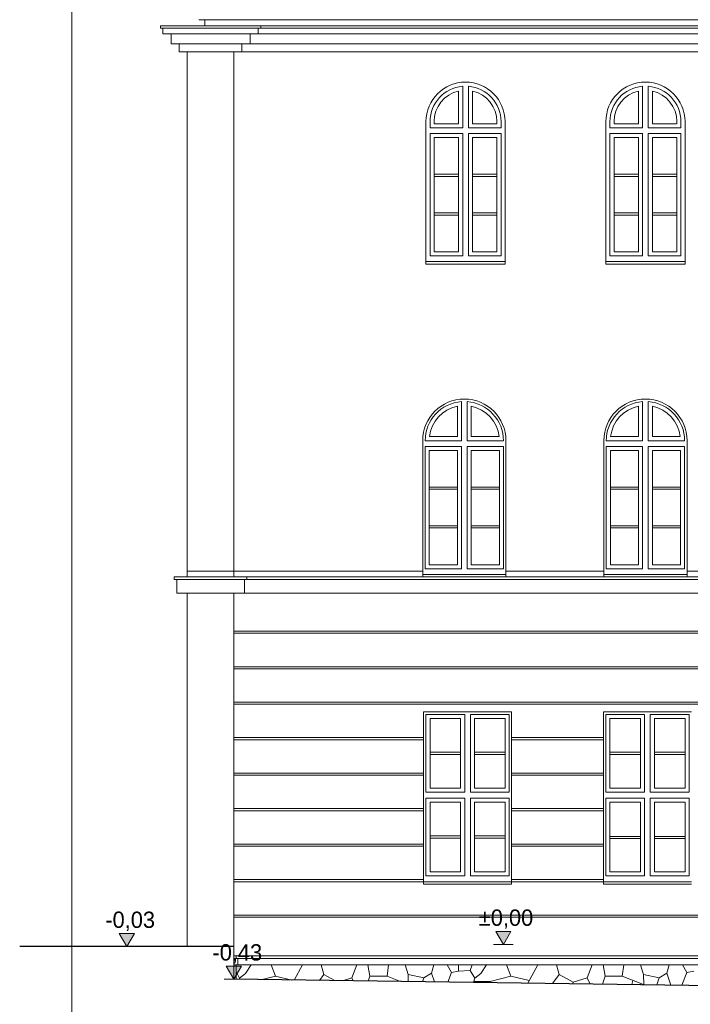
# Model space of a CAD drawing. Extents: x -394022 to -71759, y -12022 to 18278.
# Tile 64 of 91: x -129398 to -121179, y -4185 to 7883. Entities that reach past the tile are written whole.
import ezdxf

# ---------------------------------------------------------------- set-up
doc = ezdxf.new("R2010")
doc.units = 0
doc.header["$MEASUREMENT"] = 0
for name, color, linetype, lineweight in [('ARCH TABELA_Nr_Pióra__21', 7, 'Continuous', 13), ('Arch wymiary_Nr_Pióra__21', 7, 'Continuous', 13), ('INWENT DACH_Nr_Pióra__21', 7, 'Continuous', 13), ('INWENT ODWODNIENIE_Nr_Pióra__5', 7, 'Continuous', 13), ('INWENT TEREN_Nr_Pióra__1', 7, 'Continuous', 25), ('INWENT. DRZWI_Nr_Pióra__21', 7, 'Continuous', 13), ('INWENT. OKNA_Nr_Pióra__21', 7, 'Continuous', 13), ('INWENT.ŚCIANY_Nr_Pióra__21', 7, 'Continuous', 13)]:
    doc.layers.add(name, color=color, linetype=linetype, lineweight=lineweight)
doc.layers.add('Arch wymiary', color=7, linetype='Continuous')
doc.layers.add('INWENT.ŚCIANY_Nr_Pióra__2', color=7, linetype='Continuous', lineweight=13, true_color=0x7f7f7f)
doc.styles.add('GENERATED_STYLE_1', font='txt')

# ---------------------------------------------------------------- blocks, each defined once
blk = doc.blocks.new('Wymiary_1', base_point=(-123470, -3452))
at = {"layer": 'Arch wymiary_Nr_Pióra__21', "linetype": 'Continuous'}
blk.add_hatch(color=256, dxfattribs=at).paths.add_polyline_path([(-123470, -3452), (-123563, -3292), (-123377, -3292)], flags=0)
for p, q in [((-123470, -3452), (-123563, -3292)), ((-123563, -3292), (-123377, -3292)), ((-123377, -3292), (-123470, -3452)), ((-123470, -3452), (-123590, -3452)), ((-123470, -3452), (-123350, -3452))]:
    blk.add_line(p, q, dxfattribs=at)
at = {"layer": 'Arch wymiary_Nr_Pióra__21', "insert": (-123771, -3260), "char_height": 200, "attachment_point": 7, "style": 'GENERATED_STYLE_1'}
blk.add_mtext('{±0,00}', dxfattribs=at)
blk = doc.blocks.new('Wymiary_2', base_point=(-126774, -3878))
at = {"layer": 'Arch wymiary_Nr_Pióra__21', "linetype": 'Continuous'}
blk.add_hatch(color=256, dxfattribs=at).paths.add_polyline_path([(-126774, -3878), (-126867, -3718), (-126681, -3718)], flags=0)
for p, q in [((-126774, -3878), (-126867, -3718)), ((-126867, -3718), (-126681, -3718)), ((-126681, -3718), (-126774, -3878)), ((-126774, -3878), (-126894, -3878)), ((-126774, -3878), (-126654, -3878))]:
    blk.add_line(p, q, dxfattribs=at)
at = {"layer": 'Arch wymiary_Nr_Pióra__21', "insert": (-127036, -3686), "char_height": 200, "attachment_point": 7, "style": 'GENERATED_STYLE_1'}
blk.add_mtext('{-0,43}', dxfattribs=at)
blk = doc.blocks.new('Wymiary_3', base_point=(-128086, -3478))
at = {"layer": 'Arch wymiary_Nr_Pióra__21', "linetype": 'Continuous'}
blk.add_hatch(color=256, dxfattribs=at).paths.add_polyline_path([(-128086, -3478), (-128179, -3318), (-127993, -3318)], flags=0)
for p, q in [((-128086, -3478), (-128179, -3318)), ((-128179, -3318), (-127993, -3318)), ((-127993, -3318), (-128086, -3478)), ((-128086, -3478), (-128206, -3478)), ((-128086, -3478), (-127966, -3478))]:
    blk.add_line(p, q, dxfattribs=at)
at = {"layer": 'Arch wymiary_Nr_Pióra__21', "insert": (-128349, -3286), "char_height": 200, "attachment_point": 7, "style": 'GENERATED_STYLE_1'}
blk.add_mtext('{-0,03}', dxfattribs=at)

msp = doc.modelspace()

# ---------------------------------------------------------------- linework, layer by layer
at = {"layer": 'ARCH TABELA_Nr_Pióra__21', "linetype": 'Continuous'}
msp.add_line((-128758.7, -11421.6), (-128758.7, 18278.4), dxfattribs=at)
at = {"layer": 'INWENT DACH_Nr_Pióra__21', "linetype": 'Continuous'}
msp.add_line((-127128.7, 7882.6), (-127128.7, 7808.2), dxfattribs=at)
at = {"layer": 'INWENT ODWODNIENIE_Nr_Pióra__5', "linetype": 'Continuous'}
msp.add_line((-127203.7, 7882.6), (-115288.7, 7882.6), dxfattribs=at)
at = {"layer": 'INWENT TEREN_Nr_Pióra__1', "linetype": 'Continuous'}
for p, q in [((-126773.7, -3477.7), (-129398.3, -3477.7)), ((-118368.7, -3991.8), (-126773.7, -3877.7))]:
    msp.add_line(p, q, dxfattribs=at)
at = {"layer": 'INWENT. DRZWI_Nr_Pióra__21', "linetype": 'Continuous'}
for p, q in [((-124418.7, -1586.8), (-124418.7, -631.8)), ((-124418.7, -631.8), (-123943.7, -631.8)), ((-124368.7, -1536.8), (-124368.7, -681.8)), ((-124368.7, -681.8), (-123993.7, -681.8)), ((-123993.7, -1536.8), (-123993.7, -681.8)), ((-123943.7, -1586.8), (-123943.7, -631.8)), ((-123873.7, -1586.8), (-123873.7, -631.8)), ((-123873.7, -631.8), (-123398.7, -631.8)), ((-123823.7, -1536.8), (-123823.7, -681.8)), ((-123823.7, -681.8), (-123448.7, -681.8)), ((-123448.7, -1536.8), (-123448.7, -681.8)), ((-123398.7, -1586.8), (-123398.7, -631.8)), ((-122213.7, -631.8), (-121738.7, -631.8)), ((-122213.7, -1586.8), (-122213.7, -631.8)), ((-122163.7, -1536.8), (-122163.7, -681.8)), ((-122163.7, -681.8), (-121788.7, -681.8)), ((-121788.7, -1536.8), (-121788.7, -681.8)), ((-121738.7, -1586.8), (-121738.7, -631.8)), ((-121668.7, -1586.8), (-121668.7, -631.8)), ((-121668.7, -631.8), (-121193.7, -631.8)), ((-121618.7, -1536.8), (-121618.7, -681.8)), ((-121618.7, -681.8), (-121243.7, -681.8)), ((-121243.7, -1536.8), (-121243.7, -681.8)), ((-121193.7, -1586.8), (-121193.7, -631.8)), ((-124368.7, -1096.3), (-123993.7, -1096.3)), ((-124368.7, -1122.3), (-123993.7, -1122.3)), ((-123823.7, -1096.3), (-123448.7, -1096.3)), ((-123823.7, -1122.3), (-123448.7, -1122.3)), ((-122163.7, -1096.3), (-121788.7, -1096.3)), ((-122163.7, -1122.3), (-121788.7, -1122.3)), ((-121618.7, -1096.3), (-121243.7, -1096.3)), ((-121618.7, -1122.3), (-121243.7, -1122.3)), ((-124368.7, -1536.8), (-123993.7, -1536.8)), ((-123823.7, -1536.8), (-123448.7, -1536.8)), ((-122163.7, -1536.8), (-121788.7, -1536.8)), ((-121618.7, -1536.8), (-121243.7, -1536.8)), ((-124418.7, -1586.8), (-123943.7, -1586.8)), ((-124418.7, -1656.8), (-123943.7, -1656.8)), ((-124418.7, -1656.8), (-124418.7, -2611.8)), ((-123943.7, -1656.8), (-123943.7, -2611.8)), ((-123873.7, -1586.8), (-123398.7, -1586.8)), ((-123873.7, -1656.8), (-123873.7, -2611.8)), ((-123873.7, -1656.8), (-123398.7, -1656.8)), ((-123398.7, -1656.8), (-123398.7, -2611.8)), ((-122213.7, -1586.8), (-121738.7, -1586.8)), ((-122213.7, -1656.8), (-121738.7, -1656.8)), ((-122213.7, -1656.8), (-122213.7, -2611.8)), ((-121738.7, -1656.8), (-121738.7, -2611.8)), ((-121668.7, -1586.8), (-121193.7, -1586.8)), ((-121668.7, -1656.8), (-121668.7, -2611.8)), ((-121668.7, -1656.8), (-121193.7, -1656.8)), ((-121193.7, -1656.8), (-121193.7, -2611.8)), ((-124368.7, -1706.8), (-124368.7, -2561.8)), ((-124368.7, -1706.8), (-123993.7, -1706.8)), ((-123993.7, -1706.8), (-123993.7, -2561.8)), ((-123823.7, -1706.8), (-123823.7, -2561.8)), ((-123823.7, -1706.8), (-123448.7, -1706.8)), ((-123448.7, -1706.8), (-123448.7, -2561.8)), ((-122163.7, -1706.8), (-122163.7, -2561.8)), ((-122163.7, -1706.8), (-121788.7, -1706.8)), ((-121788.7, -1706.8), (-121788.7, -2561.8)), ((-121618.7, -1706.8), (-121618.7, -2561.8)), ((-121618.7, -1706.8), (-121243.7, -1706.8)), ((-121243.7, -1706.8), (-121243.7, -2561.8)), ((-124368.7, -2121.3), (-123993.7, -2121.3)), ((-124368.7, -2147.3), (-123993.7, -2147.3)), ((-123823.7, -2121.3), (-123448.7, -2121.3)), ((-123823.7, -2147.3), (-123448.7, -2147.3)), ((-122163.7, -2128.3), (-121788.7, -2128.3)), ((-122163.7, -2154.3), (-121788.7, -2154.3)), ((-121618.7, -2128.3), (-121243.7, -2128.3)), ((-121618.7, -2154.3), (-121243.7, -2154.3)), ((-124418.7, -2611.8), (-123943.7, -2611.8)), ((-124368.7, -2561.8), (-123993.7, -2561.8)), ((-123873.7, -2611.8), (-123398.7, -2611.8)), ((-123823.7, -2561.8), (-123448.7, -2561.8)), ((-122213.7, -2611.8), (-121738.7, -2611.8)), ((-122163.7, -2561.8), (-121788.7, -2561.8)), ((-121668.7, -2611.8), (-121193.7, -2611.8)), ((-121618.7, -2561.8), (-121243.7, -2561.8))]:
    msp.add_line(p, q, dxfattribs=at)
at = {"layer": 'INWENT. OKNA_Nr_Pióra__21', "linetype": 'Continuous'}
for p, q in [((-124018.7, 6608.2), (-124018.7, 7008.7)), ((-123968.7, 6558.2), (-123968.7, 7066.8)), ((-123898.7, 6558.2), (-123898.7, 7066.8)), ((-123848.7, 6608.2), (-123848.7, 7008.7)), ((-121813.7, 6608.2), (-121813.7, 7008.7)), ((-121763.7, 6558.2), (-121763.7, 7066.8)), ((-121693.7, 6558.2), (-121693.7, 7066.8)), ((-121643.7, 6608.2), (-121643.7, 7008.7)), ((-124368.7, 6558.2), (-124368.7, 6633.2)), ((-123968.7, 6558.2), (-124368.7, 6558.2)), ((-124318.7, 6633.2), (-124318.7, 6608.2)), ((-124018.7, 6608.2), (-124318.7, 6608.2)), ((-123898.7, 6558.2), (-123498.7, 6558.2)), ((-123848.7, 6608.2), (-123551.7, 6608.2)), ((-123548.7, 6633.2), (-123548.7, 6608.2)), ((-123498.7, 6558.2), (-123498.7, 6633.2)), ((-122163.7, 6558.2), (-122163.7, 6633.2)), ((-121763.7, 6558.2), (-122163.7, 6558.2)), ((-122113.7, 6633.2), (-122113.7, 6608.2)), ((-121813.7, 6608.2), (-122113.7, 6608.2)), ((-121693.7, 6558.2), (-121293.7, 6558.2)), ((-121643.7, 6608.2), (-121346.7, 6608.2)), ((-121343.7, 6633.2), (-121343.7, 6608.2)), ((-121293.7, 6558.2), (-121293.7, 6633.2)), ((-123968.7, 6488.2), (-124368.7, 6488.2)), ((-124368.7, 4988.2), (-124368.7, 6488.2)), ((-124318.7, 5038.2), (-124318.7, 6438.2)), ((-124018.7, 6438.2), (-124318.7, 6438.2)), ((-124018.7, 5038.2), (-124018.7, 6438.2)), ((-123968.7, 4988.2), (-123968.7, 6488.2)), ((-123898.7, 6488.2), (-123498.7, 6488.2)), ((-123898.7, 4988.2), (-123898.7, 6488.2)), ((-123848.7, 5038.2), (-123848.7, 6438.2)), ((-123848.7, 6438.2), (-123548.7, 6438.2)), ((-123548.7, 5038.2), (-123548.7, 6438.2)), ((-123498.7, 4988.2), (-123498.7, 6488.2)), ((-121763.7, 6488.2), (-122163.7, 6488.2)), ((-122163.7, 4988.2), (-122163.7, 6488.2)), ((-122113.7, 5038.2), (-122113.7, 6438.2)), ((-121813.7, 6438.2), (-122113.7, 6438.2)), ((-121813.7, 5038.2), (-121813.7, 6438.2)), ((-121763.7, 4988.2), (-121763.7, 6488.2)), ((-121693.7, 6488.2), (-121293.7, 6488.2)), ((-121693.7, 4988.2), (-121693.7, 6488.2)), ((-121643.7, 5038.2), (-121643.7, 6438.2)), ((-121643.7, 6438.2), (-121343.7, 6438.2)), ((-121343.7, 5038.2), (-121343.7, 6438.2)), ((-121293.7, 4988.2), (-121293.7, 6488.2)), ((-124018.7, 5988.2), (-124318.7, 5988.2)), ((-124018.7, 5962.2), (-124318.7, 5962.2)), ((-123848.7, 5988.2), (-123548.7, 5988.2)), ((-123848.7, 5962.2), (-123548.7, 5962.2)), ((-121813.7, 5988.2), (-122113.7, 5988.2)), ((-121813.7, 5962.2), (-122113.7, 5962.2)), ((-121643.7, 5988.2), (-121343.7, 5988.2)), ((-121643.7, 5962.2), (-121343.7, 5962.2)), ((-124018.7, 5514.2), (-124318.7, 5514.2)), ((-124018.7, 5488.2), (-124318.7, 5488.2)), ((-123848.7, 5514.2), (-123548.7, 5514.2)), ((-123848.7, 5488.2), (-123548.7, 5488.2)), ((-121813.7, 5514.2), (-122113.7, 5514.2)), ((-121813.7, 5488.2), (-122113.7, 5488.2)), ((-121643.7, 5514.2), (-121343.7, 5514.2)), ((-121643.7, 5488.2), (-121343.7, 5488.2)), ((-123968.7, 4988.2), (-124368.7, 4988.2)), ((-124018.7, 5038.2), (-124318.7, 5038.2)), ((-123898.7, 4988.2), (-123498.7, 4988.2)), ((-123848.7, 5038.2), (-123548.7, 5038.2)), ((-121763.7, 4988.2), (-122163.7, 4988.2)), ((-121813.7, 5038.2), (-122113.7, 5038.2)), ((-121693.7, 4988.2), (-121293.7, 4988.2)), ((-121643.7, 5038.2), (-121343.7, 5038.2)), ((-124033.7, 2773.2), (-124033.7, 3144.7)), ((-123983.7, 2723.2), (-123983.7, 3201.9)), ((-123913.7, 2723.2), (-123913.7, 3201.9)), ((-123863.7, 2773.2), (-123863.7, 3144.7)), ((-121813.7, 2773.2), (-121813.7, 3144.7)), ((-121763.7, 2723.2), (-121763.7, 3201.9)), ((-121693.7, 2723.2), (-121693.7, 3201.9)), ((-121643.7, 2773.2), (-121643.7, 3144.7)), ((-123983.7, 2723.2), (-124428.7, 2723.2)), ((-124033.7, 2773.2), (-124375.8, 2773.2)), ((-123913.7, 2723.2), (-123468.7, 2723.2)), ((-123863.7, 2773.2), (-123521.7, 2773.2)), ((-121763.7, 2723.2), (-122208.7, 2723.2)), ((-121813.7, 2773.2), (-122155.8, 2773.2)), ((-121693.7, 2723.2), (-121248.7, 2723.2)), ((-121643.7, 2773.2), (-121301.7, 2773.2)), ((-124428.7, 1153.2), (-124428.7, 2653.2)), ((-123983.7, 2653.2), (-124428.7, 2653.2)), ((-124033.7, 2603.2), (-124378.7, 2603.2)), ((-124378.7, 1203.2), (-124378.7, 2603.2)), ((-124033.7, 1203.2), (-124033.7, 2603.2)), ((-123983.7, 1153.2), (-123983.7, 2653.2)), ((-123913.7, 1153.2), (-123913.7, 2653.2)), ((-123913.7, 2653.2), (-123468.7, 2653.2)), ((-123863.7, 2603.2), (-123518.7, 2603.2)), ((-123863.7, 1203.2), (-123863.7, 2603.2)), ((-123518.7, 1203.2), (-123518.7, 2603.2)), ((-123468.7, 1153.2), (-123468.7, 2653.2)), ((-122208.7, 1153.2), (-122208.7, 2653.2)), ((-121763.7, 2653.2), (-122208.7, 2653.2)), ((-121813.7, 2603.2), (-122158.7, 2603.2)), ((-122158.7, 1203.2), (-122158.7, 2603.2)), ((-121813.7, 1203.2), (-121813.7, 2603.2)), ((-121763.7, 1153.2), (-121763.7, 2653.2)), ((-121693.7, 1153.2), (-121693.7, 2653.2)), ((-121693.7, 2653.2), (-121248.7, 2653.2)), ((-121643.7, 2603.2), (-121298.7, 2603.2)), ((-121643.7, 1203.2), (-121643.7, 2603.2)), ((-121298.7, 1203.2), (-121298.7, 2603.2)), ((-121248.7, 1153.2), (-121248.7, 2653.2)), ((-124033.7, 2153.2), (-124378.7, 2153.2)), ((-124033.7, 2127.2), (-124378.7, 2127.2)), ((-123863.7, 2153.2), (-123518.7, 2153.2)), ((-123863.7, 2127.2), (-123518.7, 2127.2)), ((-121813.7, 2153.2), (-122158.7, 2153.2)), ((-121813.7, 2127.2), (-122158.7, 2127.2)), ((-121643.7, 2153.2), (-121298.7, 2153.2)), ((-121643.7, 2127.2), (-121298.7, 2127.2)), ((-124033.7, 1679.2), (-124378.7, 1679.2)), ((-124033.7, 1653.2), (-124378.7, 1653.2)), ((-123863.7, 1679.2), (-123518.7, 1679.2)), ((-123863.7, 1653.2), (-123518.7, 1653.2)), ((-121813.7, 1679.2), (-122158.7, 1679.2)), ((-121813.7, 1653.2), (-122158.7, 1653.2)), ((-121643.7, 1679.2), (-121298.7, 1679.2)), ((-121643.7, 1653.2), (-121298.7, 1653.2)), ((-123983.7, 1153.2), (-124428.7, 1153.2)), ((-124033.7, 1203.2), (-124378.7, 1203.2)), ((-123913.7, 1153.2), (-123468.7, 1153.2)), ((-123863.7, 1203.2), (-123518.7, 1203.2)), ((-121763.7, 1153.2), (-122208.7, 1153.2)), ((-121813.7, 1203.2), (-122158.7, 1203.2)), ((-121693.7, 1153.2), (-121248.7, 1153.2)), ((-121643.7, 1203.2), (-121298.7, 1203.2)), ((-123438.7, 1083.2), (-124458.7, 1083.2)), ((-121218.7, 1083.2), (-122238.7, 1083.2))]:
    msp.add_line(p, q, dxfattribs=at)
for centre, radius, start, end in [((-123933.7, 6633.2), 435, 94.61499, 180), ((-123933.7, 6633.2), 385, 102.7548, 180), ((-123933.7, 6633.2), 435, 0, 85.38501), ((-123933.7, 6633.2), 385, 0, 77.2452), ((-121728.7, 6633.2), 435, 94.61499, 180), ((-121728.7, 6633.2), 385, 102.7548, 180), ((-121728.7, 6633.2), 435, 0, 85.38501), ((-121728.7, 6633.2), 385, 0, 77.2452), ((-123948.7, 2723.2), 480, 94.18153, 180), ((-123948.7, 2723.2), 430, 101.401, 173.32259), ((-123948.7, 2723.2), 480, 0, 85.81847), ((-123948.7, 2723.2), 430, 6.67741, 78.599), ((-121728.7, 2723.2), 480, 94.18153, 180), ((-121728.7, 2723.2), 430, 101.401, 173.32259), ((-121728.7, 2723.2), 480, 0, 85.81847), ((-121728.7, 2723.2), 430, 6.67741, 78.599)]:
    msp.add_arc(centre, radius, start, end, dxfattribs=at)
at = {"layer": 'INWENT.ŚCIANY_Nr_Pióra__2', "linetype": 'Continuous'}
for p, q in [((-126559.9, -3701.8), (-126628.7, -3806.6)), ((-126262.3, -3840.7), (-126316.4, -3702.5)), ((-125932.8, -3701.8), (-126033.9, -3887.7)), ((-125702.7, -3701.8), (-125671.5, -3819.7)), ((-125264.1, -3701.8), (-125327.3, -3859.8)), ((-125107.2, -3838), (-125132.3, -3701.8)), ((-124878.9, -3701.8), (-124896.2, -3840.7)), ((-124674.3, -3701.8), (-124637.7, -3819.8)), ((-124351, -3803.5), (-124323.3, -3701.8)), ((-124158.4, -3701.8), (-124104.6, -3793.1)), ((-124020.2, -3701.8), (-124018.1, -3776.9)), ((-123877.5, -3768.8), (-123854.3, -3701.8)), ((-123676.2, -3701.8), (-123745, -3806.6)), ((-123378.6, -3840.7), (-123432.7, -3702.5)), ((-123049.1, -3701.8), (-123171.4, -3926.6)), ((-122819, -3701.8), (-122787.8, -3819.7)), ((-122380.5, -3701.8), (-122443.6, -3859.8)), ((-122223.5, -3838), (-122248.6, -3701.8)), ((-121995.2, -3701.8), (-122012.6, -3840.7)), ((-121790.6, -3701.8), (-121754, -3819.8)), ((-121467.3, -3803.5), (-121439.6, -3701.8)), ((-121274.7, -3701.8), (-121220.9, -3793.1)), ((-126704.4, -3863.4), (-126743.7, -3781.6)), ((-126628.7, -3806.6), (-126704.4, -3863.4)), ((-126262.3, -3840.7), (-126425.6, -3882.4)), ((-126063.8, -3887.3), (-126262.3, -3840.7)), ((-125671.5, -3819.7), (-125724.5, -3891.9)), ((-125671.5, -3819.7), (-125534.7, -3894.5)), ((-125440.1, -3895.8), (-125327.3, -3859.8)), ((-125327.3, -3859.8), (-125309.2, -3897.6)), ((-125107.2, -3838), (-125127.4, -3900)), ((-124896.2, -3840.7), (-125107.2, -3838)), ((-124896.2, -3840.7), (-124731.7, -3905.4)), ((-124637.7, -3819.8), (-124443, -3860.3)), ((-124637.7, -3819.8), (-124635.2, -3906.7)), ((-124459.9, -3909.1), (-124443, -3860.3)), ((-124443, -3860.3), (-124351, -3803.5)), ((-124351, -3803.5), (-124315.8, -3911.1)), ((-124104.6, -3793.1), (-124150.6, -3913.3)), ((-124018.1, -3776.9), (-124104.6, -3793.1)), ((-124018.1, -3776.9), (-123877.5, -3768.8)), ((-123820.7, -3863.4), (-123877.5, -3768.8)), ((-123745, -3806.6), (-123820.7, -3863.4)), ((-123378.6, -3840.7), (-123632.8, -3905.6)), ((-123153.4, -3893.6), (-123378.6, -3840.7)), ((-122787.8, -3819.7), (-122869.3, -3930.7)), ((-122787.8, -3819.7), (-122614.7, -3914.4)), ((-122614.7, -3914.4), (-122443.6, -3859.8)), ((-122443.6, -3859.8), (-122406.7, -3937)), ((-122223.5, -3838), (-122256.5, -3939)), ((-122012.6, -3840.7), (-122223.5, -3838)), ((-122012.6, -3840.7), (-121751.3, -3943.5)), ((-121754, -3819.8), (-121559.3, -3860.3)), ((-121754, -3819.8), (-121750.4, -3945.9)), ((-121589.7, -3948.1), (-121559.3, -3860.3)), ((-121559.3, -3860.3), (-121467.3, -3803.5)), ((-121467.3, -3803.5), (-121419.3, -3950.4)), ((-121220.9, -3793.1), (-121281.8, -3952.3)), ((-121134.4, -3776.9), (-121220.9, -3793.1)), ((-126704.4, -3863.4), (-126708.2, -3878.6)), ((-124769.1, -3904.9), (-124765.6, -3892.1)), ((-123820.7, -3863.4), (-123834.4, -3917.6)), ((-123632.8, -3905.6), (-123831.4, -3905.6)), ((-123632.8, -3905.6), (-123628.9, -3920.4)), ((-122614.7, -3914.4), (-122617.2, -3934.1)), ((-121896.1, -3943.9), (-121881.9, -3892.1)), ((-121282.7, -3952.3), (-121281.8, -3952.3)), ((-121281.8, -3952.3), (-121281.7, -3952.3))]:
    msp.add_line(p, q, dxfattribs=at)
at = {"layer": 'INWENT.ŚCIANY_Nr_Pióra__21', "linetype": 'Continuous'}
for p, q in [((-127673.7, 7808.2), (-87928.7, 7808.2)), ((-127673.7, 7778.2), (-127673.7, 7808.2)), ((-127673.7, 7778.2), (-127673.7, 7808.2)), ((-127673.7, 7778.2), (-87928.7, 7778.2)), ((-127643.7, 7808.2), (-126473.7, 7808.2)), ((-127643.7, 7708.2), (-127643.7, 7778.2)), ((-126473.7, 7708.2), (-126473.7, 7778.2)), ((-126443.7, 7778.2), (-126443.7, 7808.2)), ((-126473.7, 7708.2), (-127643.7, 7708.2)), ((-127643.7, 7708.2), (-87928.7, 7708.2)), ((-127543.7, 7588.2), (-127543.7, 7708.2)), ((-126573.7, 7588.2), (-126573.7, 7708.2)), ((-126573.7, 7588.2), (-127543.7, 7588.2)), ((-127543.7, 7588.2), (-87928.7, 7588.2)), ((-127443.7, 7488.2), (-127443.7, 7588.2)), ((-126673.7, 7488.2), (-127443.7, 7488.2)), ((-127443.7, 7488.2), (-115288.7, 7488.2)), ((-127343.7, 7488.2), (-127343.7, 1053.2)), ((-126773.7, 7488.2), (-126773.7, 1053.2)), ((-126673.7, 7488.2), (-126673.7, 7588.2)), ((-124418.7, 6633.2), (-124418.7, 4888.2)), ((-123448.7, 6633.2), (-123448.7, 4888.2)), ((-122213.7, 6633.2), (-122213.7, 4888.2)), ((-121243.7, 6633.2), (-121243.7, 4888.2)), ((-123448.7, 4918.2), (-124418.7, 4918.2)), ((-123448.7, 4888.2), (-124418.7, 4888.2)), ((-121243.7, 4918.2), (-122213.7, 4918.2)), ((-121243.7, 4888.2), (-122213.7, 4888.2)), ((-124458.7, 2723.2), (-124458.7, 1053.2)), ((-123438.7, 2723.2), (-123438.7, 1053.2)), ((-122238.7, 2723.2), (-122238.7, 1053.2)), ((-121218.7, 2723.2), (-121218.7, 1053.2)), ((-127343.7, 1123.2), (-124458.7, 1123.2)), ((-123438.7, 1123.2), (-122238.7, 1123.2)), ((-121218.7, 1123.2), (-120013.7, 1123.2)), ((-127503.7, 1053.2), (-127503.7, 1023.2)), ((-127503.7, 1053.2), (-127473.7, 1053.2)), ((-87868.7, 1023.2), (-127503.7, 1023.2)), ((-127473.7, 1053.2), (-87868.7, 1053.2)), ((-127473.7, 853.2), (-127473.7, 1023.2)), ((-126643.7, 853.2), (-126643.7, 1023.2)), ((-126613.7, 1053.2), (-126613.7, 1023.2)), ((-115288.7, 853.2), (-127473.7, 853.2)), ((-127343.7, 853.2), (-127343.7, -3477.7)), ((-126773.7, 853.2), (-126773.7, -3477.7)), ((-126773.7, 388.2), (-115288.7, 388.2)), ((-126773.7, 363.2), (-115288.7, 363.2)), ((-126773.7, -46.8), (-115288.7, -46.8)), ((-126773.7, -71.8), (-115288.7, -71.8)), ((-126773.7, -481.8), (-117742.1, -481.8)), ((-126773.7, -506.8), (-117768.1, -506.8)), ((-124448.7, -2711.8), (-124448.7, -601.8)), ((-124448.7, -601.8), (-123368.7, -601.8)), ((-123368.7, -2711.8), (-123368.7, -601.8)), ((-122243.7, -2711.8), (-122243.7, -601.8)), ((-122243.7, -601.8), (-121163.7, -601.8)), ((-126773.7, -916.8), (-124448.7, -916.8)), ((-126773.7, -941.8), (-124448.7, -941.8)), ((-123368.7, -916.8), (-122243.7, -916.8)), ((-123368.7, -941.8), (-122243.7, -941.8)), ((-126773.7, -1351.8), (-124448.7, -1351.8)), ((-126773.7, -1376.8), (-124448.7, -1376.8)), ((-123368.7, -1351.8), (-122243.7, -1351.8)), ((-123368.7, -1376.8), (-122243.7, -1376.8)), ((-126773.7, -1786.8), (-124448.7, -1786.8)), ((-123368.7, -1786.8), (-122243.7, -1786.8)), ((-126773.7, -1811.8), (-124448.7, -1811.8)), ((-123368.7, -1811.8), (-122243.7, -1811.8)), ((-126773.7, -2221.8), (-124448.7, -2221.8)), ((-126773.7, -2246.8), (-124448.7, -2246.8)), ((-123368.7, -2221.8), (-122243.7, -2221.8)), ((-123368.7, -2246.8), (-122243.7, -2246.8)), ((-126773.7, -2656.8), (-124448.7, -2656.8)), ((-126773.7, -2681.8), (-124448.7, -2681.8)), ((-123368.7, -2681.8), (-124448.7, -2681.8)), ((-123368.7, -2711.8), (-124448.7, -2711.8)), ((-123368.7, -2656.8), (-122243.7, -2656.8)), ((-123368.7, -2681.8), (-122243.7, -2681.8)), ((-121163.7, -2681.8), (-122243.7, -2681.8)), ((-121163.7, -2711.8), (-122243.7, -2711.8)), ((-126773.7, -3091.8), (-118408.7, -3091.8)), ((-126773.7, -3116.8), (-118408.7, -3116.8)), ((-126773.7, -3477.7), (-126773.7, -3877.7)), ((-126773.7, -3591.8), (-126743.7, -3591.8)), ((-126743.7, -3591.8), (-118368.7, -3591.8)), ((-126743.7, -3591.8), (-126743.7, -3621.8)), ((-126723.7, -3701.8), (-126773.7, -3701.8)), ((-126743.7, -3621.8), (-118368.7, -3621.8)), ((-126743.7, -3621.8), (-126723.7, -3621.8)), ((-126743.7, -3701.8), (-126743.7, -3878.5)), ((-126723.7, -3621.8), (-126723.7, -3701.8)), ((-126723.7, -3701.8), (-118368.7, -3701.8))]:
    msp.add_line(p, q, dxfattribs=at)
for centre, radius in [((-123933.7, 6633.2), 485), ((-121728.7, 6633.2), 485), ((-123948.7, 2723.2), 510), ((-121728.7, 2723.2), 510)]:
    msp.add_arc(centre, radius, 0, 180, dxfattribs=at)

# ---------------------------------------------------------------- block references
at = {"layer": 'Arch wymiary', "linetype": 'Continuous'}
for name, p in [('Wymiary_1', (-123470.3, -3451.8)), ('Wymiary_3', (-128086, -3477.7)), ('Wymiary_2', (-126773.7, -3877.7))]:
    msp.add_blockref(name, p, dxfattribs=at)

doc.saveas('drawing.dxf')
